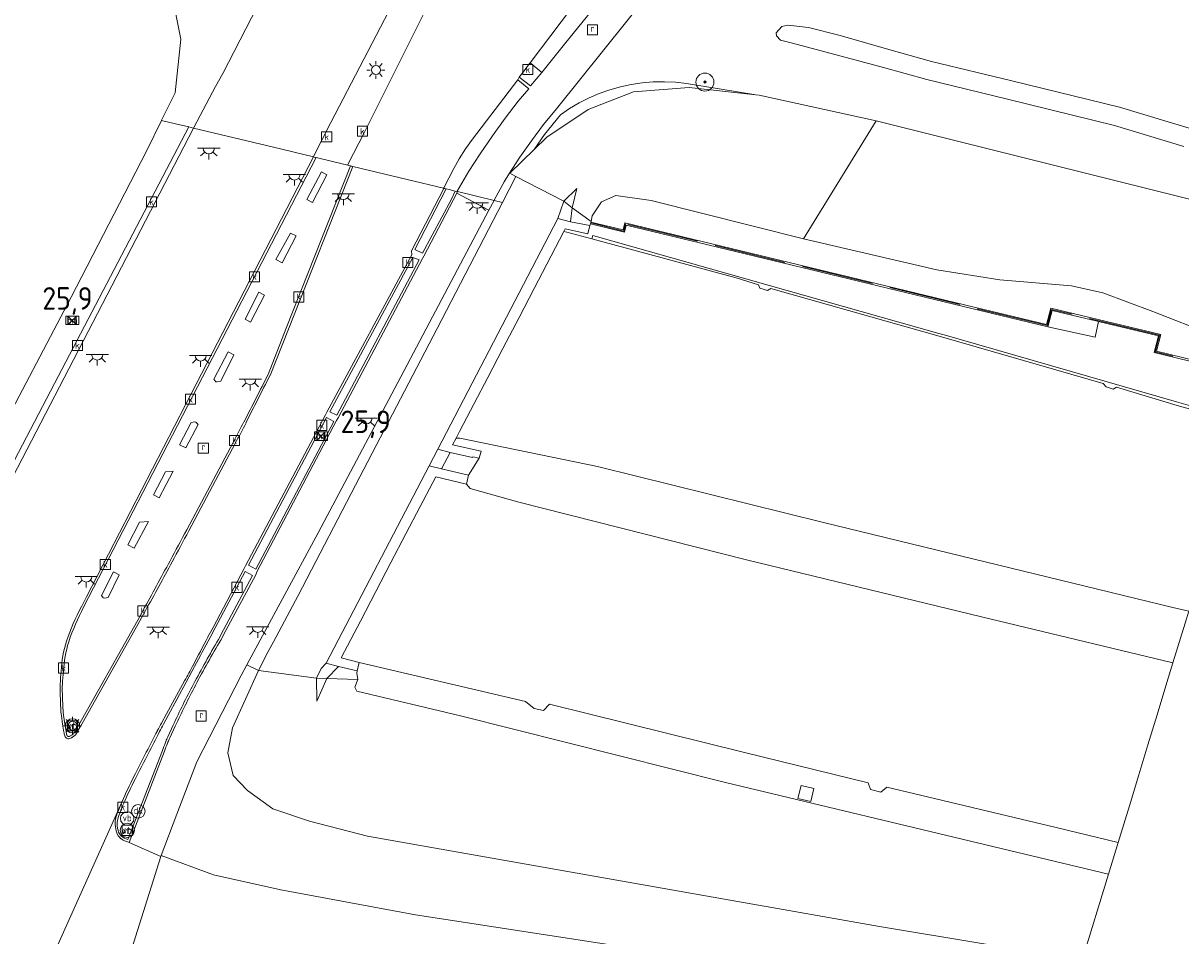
# Model space of a CAD drawing. Header units: metres. Extents: x 125158 to 132124, y 450612 to 454469.
# Tile 156 of 173: x 130520 to 130649, y 453839 to 453941. Entities that reach past the tile are written whole.
import ezdxf
from ezdxf.enums import TextEntityAlignment as Align

# ---------------------------------------------------------------- set-up
doc = ezdxf.new("R2010")
doc.units = ezdxf.units.M
doc.linetypes.add('IE-TERREINAFSCHEIDING', pattern=[10, 8, -2])
doc.layers.get('0').update_dxf_attribs({"color": 8})
for name, color, linetype, lineweight in [('B-XX-BV-GELEIDECONSTRUCTIE-GV', 8, 'Continuous', 18), ('B-XX-GR-BOOM-S', 8, 'Continuous', 25), ('B-XX-IE-MEUBILAIR_WEGMEUBILAIR-S', 8, 'Continuous', 25), ('B-XX-IE-TERREINAFSCHEIDING-G', 8, 'IE-TERREINAFSCHEIDING', 18), ('B-XX-IE-TERREINAFSCHEIDING-GV', 8, 'Continuous', 18), ('B-XX-KL-ET_LS_OV_LICHTMAST-S', 8, 'Continuous', 25), ('B-XX-KW-KUNSTWERK-GV', 8, 'Continuous', 18), ('B-XX-KW-KUNSTWERK_PIJLER-GV', 8, 'Continuous', 18), ('B-XX-OG-TERREIN_CULTUURSCHEIDING-GV', 8, 'Continuous', 18), ('B-XX-OG-WATER-GV', 8, 'Continuous', 18), ('B-XX-OG-WEG-GV', 8, 'Continuous', 18), ('B-XX-RI-GWA_KOLK-S', 8, 'Continuous', 25), ('B-XX-RI-GWA_RIOOLPUT-S', 8, 'Continuous', 25), ('B-XX-VH-VERHARDING_BETONSTRAATSTEEN-GV', 8, 'Continuous', 18), ('B-XX-VW-HECTOMETRERING-S', 8, 'Continuous', 25), ('B-XX-VW-VERKEERSTEKEN_BORD-S', 8, 'Continuous', 25), ('B-XX-VW-VERKEERSTEKEN_DRAAGCONSTRUCTIE-S', 8, 'Continuous', 25), ('B-XX-VW-VRI-S', 8, 'Continuous', 25)]:
    doc.layers.add(name, color=color, linetype=linetype, lineweight=lineweight)
doc.layers.add('TOPOT30', color=1, linetype='Continuous')
doc.styles.add('ISO', font='iso', dxfattribs={"height": 5})
doc.styles.add('NLCS-ISO', font='NLCS-ISO.ttf')

# ---------------------------------------------------------------- blocks, each defined once
blk = doc.blocks.new('SRI-KOLK-SO')
at = {"color": 0, "linetype": 'ByBlock', "lineweight": 18}
blk.add_lwpolyline([(-1.125, -1.125), (1.125, -1.125), (1.125, 1.125), (-1.125, 1.125)], close=True, dxfattribs=at)
at = {"color": 0, "linetype": 'ByBlock', "lineweight": 18, "style": 'NLCS-ISO'}
blk.add_text('k', height=1.5, dxfattribs=at).set_placement((0, 0), align=Align.MIDDLE_CENTER)
blk = doc.blocks.new('SRI-PUT_INSPECTIEPUT_RIOOLPUT-SO')
at = {"color": 0, "linetype": 'ByBlock', "lineweight": 18}
blk.add_lwpolyline([(-1.12, -1.12), (1.12, -1.12), (1.12, 1.12), (-1.12, 1.12)], close=True, dxfattribs=at)
at = {"color": 0, "linetype": 'ByBlock', "lineweight": 18, "style": 'NLCS-ISO'}
blk.add_text('r', height=1.5, dxfattribs=at).set_placement((0, 0.28), align=Align.MIDDLE_CENTER)
blk = doc.blocks.new('SIE-WEG_VERKEERSBORD-SO')
at = {"color": 0, "linetype": 'ByBlock', "lineweight": 18}
blk.add_lwpolyline([(-1.125, -1.125), (1.125, -1.125), (1.125, 1.125), (-1.125, 1.125)], close=True, dxfattribs=at)
at = {"color": 0, "linetype": 'ByBlock', "lineweight": 18, "style": 'NLCS-ISO'}
blk.add_text('vb', height=1.5, dxfattribs=at).set_placement((0, 0), align=Align.MIDDLE_CENTER)
blk = doc.blocks.new('SKL-ET_OV_LICHTPUNT-SO')
at = {"color": 0, "linetype": 'ByBlock', "lineweight": 18}
for points in [[(-1.25, 0), (-2.5, 0)], [(1.25, 0), (2.5, 0)], [(-0.92, -0.85), (-1.83, -1.7)], [(0, -1.25), (0, -2.5)], [(0.92, -0.85), (1.83, -1.7)]]:
    blk.add_lwpolyline(points, dxfattribs=at)
blk.add_lwpolyline([(0, 0), (1.25, 0, -1), (-1.25, 0)], format="xyb", close=True, dxfattribs=at)
blk = doc.blocks.new('SIE-WEG_PAAL_VERKEERSBORD-SO')
at = {"color": 0, "linetype": 'ByBlock', "lineweight": 18}
blk.add_circle((0, 0), 1.5, dxfattribs=at)
at = {"color": 0, "linetype": 'ByBlock', "lineweight": 18, "style": 'NLCS-ISO'}
blk.add_text('vb', height=1.5, dxfattribs=at).set_placement((0, 0.13), align=Align.MIDDLE_CENTER)
blk = doc.blocks.new('SKL-VRI_PAAL-SO')
at = {"lineweight": 18}
blk.add_circle((0, 0), 1.59, dxfattribs=at)
at = {"lineweight": 18, "style": 'NLCS-ISO'}
blk.add_text('vri', height=1.8, dxfattribs=at).set_placement((-0.06, 0.08), align=Align.MIDDLE_CENTER)
blk = doc.blocks.new('SIE-WEG_PAAL_DRUKKNOPPAAL-SO')
at = {"color": 0, "linetype": 'ByBlock', "lineweight": 18}
blk.add_circle((0, 0), 1.5, dxfattribs=at)
at = {"color": 0, "linetype": 'ByBlock', "lineweight": 18, "style": 'NLCS-ISO'}
blk.add_text('dk', height=1.5, dxfattribs=at).set_placement((0, 0.15), align=Align.MIDDLE_CENTER)
blk = doc.blocks.new('SKL-ET_OV_LICHTMAST-SO')
at = {"color": 0, "linetype": 'ByBlock', "lineweight": 18}
for points in [[(-1.25, 0), (-2, 0)], [(-1.41, 1.41), (-0.88, 0.88)], [(0, 2), (0, 1.25)], [(0.88, 0.88), (1.41, 1.41)], [(2, 0), (1.25, 0)], [(-1.41, -1.41), (-0.88, -0.88)], [(0, -1.25), (0, -2)], [(0.88, -0.88), (1.41, -1.41)]]:
    blk.add_lwpolyline(points, dxfattribs=at)
blk.add_circle((0, 0), 1, dxfattribs=at)
blk = doc.blocks.new('SIE-WEG_PAAL_HECTOMETERPAAL-SO')
at = {"color": 0, "linetype": 'ByBlock', "lineweight": 18}
blk.add_lwpolyline([(-1.44375, -0.94375), (1.44375, -0.94375), (1.44375, 0.94375), (-1.44375, 0.94375)], close=True, dxfattribs=at)
at = {"color": 0, "linetype": 'ByBlock', "lineweight": 18, "style": 'NLCS-ISO'}
blk.add_text('hm', height=1.5, dxfattribs=at).set_placement((0, 0), align=Align.MIDDLE_CENTER)
blk = doc.blocks.new('SGR-BOOM_01-SO')
at = {"linetype": 'ByBlock', "lineweight": 18}
h = blk.add_hatch(color=0, dxfattribs=at)
h.dxf.hatch_style = 1
edge = h.paths.add_edge_path()
edge.add_arc((0, 0), 0.25, 0, 360)
at = {"color": 0, "linetype": 'ByBlock', "lineweight": 18}
for radius in [2, 0.25]:
    blk.add_circle((0, 0), radius, dxfattribs=at)
blk = doc.blocks.new('kilometerpaal')
at = {"color": 0}
for p, q in [((-0.44, 0.44), (0.44, -0.44)), ((-0.44, -0.44), (-0.44, 0.44)), ((0.44, 0.44), (-0.44, -0.44)), ((0.44, -0.44), (0.44, 0.44))]:
    blk.add_line(p, q, dxfattribs=at)
at = {"color": 0, "style": 'ISO'}
blk.add_attdef('KILOMETERPAAL', (0.59, 0.87), '', height=2.5, dxfattribs=at)

msp = doc.modelspace()

# ---------------------------------------------------------------- linework, layer by layer
at = {"layer": 'B-XX-BV-GELEIDECONSTRUCTIE-GV'}
for points in [[(130526.96, 453875.77), (130527.52, 453876.85), (130538.51, 453898.11), (130552.83, 453925.77), (130552.63, 453925.81), (130552.53, 453925.84), (130538.31, 453898.28), (130527.29, 453876.9), (130526.73, 453875.82)], [(130547.71, 453901.53), (130549.76, 453906.67), (130556.91, 453924.79), (130556.8, 453924.81), (130556.67, 453924.84), (130549.52, 453906.79), (130547.49, 453901.64)], [(130542.23, 453872.1), (130542.81, 453873.18), (130546.12, 453879.36), (130546.24, 453879.68), (130555.12, 453896.51), (130555.3, 453896.81), (130564.66, 453914.54), (130564.82, 453914.81), (130568.08, 453921.03), (130568.49, 453921.81), (130568.58, 453921.98), (130568.32, 453922.04), (130567.88, 453921.14), (130564.68, 453915.15), (130563.81, 453915.53), (130567.32, 453922.28), (130567.25, 453922.3), (130567.06, 453922.34), (130563.46, 453915.41), (130563.49, 453914.96), (130554.01, 453897.44), (130553.87, 453897.14), (130544.97, 453880.35), (130544.84, 453880.06), (130541.37, 453873.52), (130540.8, 453872.45)], [(130543.61, 453894.09), (130541.42, 453889.96), (130538.45, 453884.37)], [(130538.67, 453884.25), (130541.64, 453889.84), (130543.84, 453893.97)], [(130541.04, 453872.39), (130541.61, 453873.47), (130544.94, 453879.73), (130545.76, 453879.3), (130542.53, 453873.24), (130541.96, 453872.17)], [(130533.58, 453875.39), (130532.99, 453874.32), (130526.07, 453862.02)], [(130526.29, 453861.9), (130533.18, 453874.16), (130533.24, 453874.26), (130533.83, 453875.33)], [(130535.86, 453862.74), (130536.38, 453863.7), (130538.38, 453867.41), (130539.32, 453869.16)], [(130538.21, 453867.58), (130536.2, 453863.92), (130535.63, 453862.88)], [(130524.45, 453864.07), (130524.5, 453863.71), (130524.63, 453862.76)], [(130524.88, 453862.79), (130524.74, 453863.74), (130524.7, 453864.09)], [(130536.94, 453862.64), (130536.35, 453861.36), (130536.27, 453861.18)], [(130536.5, 453861.07), (130536.58, 453861.25), (130537.17, 453862.54)], [(130535.73, 453859.83), (130531.9, 453849.91)], [(130532.05, 453849.61), (130535.96, 453859.74)], [(130530.49, 453851.82), (130530.49, 453851.72), (130530.49, 453851.58)], [(130530.72, 453852.8), (130530.63, 453852.56), (130530.6, 453852.48)], [(130531.05, 453850.09), (130531.09, 453850.05), (130531.11, 453850.03)]]:
    msp.add_lwpolyline(points, dxfattribs=at)
for points in [[(130563.61, 453914.64), (130564.3, 453914.4), (130555.13, 453897.12), (130554.35, 453897.5)], [(130553.98, 453896.85), (130554.81, 453896.42), (130546.14, 453880), (130545.31, 453880.42)]]:
    msp.add_lwpolyline(points, close=True, dxfattribs=at)
at = {"layer": 'B-XX-BV-GELEIDECONSTRUCTIE-GV', "extrusion": (0, 0, -1)}
for centre, radius, start, end in [((-129762.01, 454297.65), 879.66, 206.75546, 207.1395), ((-130398.04, 453971.53), 164.89, 207.1112, 208.0131), ((-130156.8, 454087.35), 432.26, 208.0065, 208.5257), ((-129022.22, 454703.45), 1723.33, 208.50874, 208.71799), ((-130550.88, 453863.25), 26.99, 18.7296, 27.6352), ((-129898.32, 454209.19), 725.38, 207.66075, 207.94524), ((-130539.15, 453867.76), 14.45, 3.4636, 16.6998), ((-130644.63, 453811.41), 119.04, 27.8801, 30.6557), ((-130553.17, 453865.54), 28.6, 3.2828, 6.2119), ((-130389.09, 453949.27), 170.03, 208.0709, 208.7137), ((-130533.43, 453866.69), 8.84, 358.1479, 3.181), ((-130746.11, 453873.78), 221.63, 357.5549, 358.0928), ((-130619.94, 453824.49), 91.09, 24.6855, 27.867), ((-130528.15, 453864.48), 3.47, 353.6218, 357.4284), ((-130546.92, 453866.02), 22.27, 349.3938, 351.6602), ((-130524.57, 453862.83), 1.71, 208.4053, 216.8177), ((-130588.64, 453834.35), 59.94, 27.393, 28.2795), ((-130529.46, 453862.76), 4.52, 344.2115, 349.3075), ((-130525.34, 453861.59), 0.235, 319.1371, 344.7826), ((-130525.3, 453861.56), 0.183, 291.0116, 317.8664), ((-130525.28, 453861.52), 0.137, 267.1793, 291.081), ((-130525.26, 453861.8), 0.414, 247.3682, 266.1992), ((-130525.12, 453862.16), 0.803, 235.8352, 247.6104), ((-130523.92, 453863.89), 2.91, 229.1556, 235.6436), ((-130525.29, 453862.3), 0.815, 217.1002, 228.3186), ((-132438.96, 452877.67), 2142.94, 27.19378, 27.34195), ((-130549.41, 453855.25), 14.17, 22.3372, 24.2793), ((-130584.11, 453841.36), 51.54, 20.8912, 21.9565), ((-130585.65, 453829.9), 59.32, 24.1927, 27.1815), ((-130553.37, 453844.41), 23.92, 19.4551, 24.1801), ((-130532.67, 453851.72), 1.97, 358.3388, 19.4665), ((-130533.9, 453851.76), 3.2, 341.7266, 358.2862), ((-130531.81, 453851.07), 0.996, 309.2807, 341.681), ((-130532.53, 453851.96), 2.14, 287.241, 309.2178)]:
    msp.add_arc(centre, radius, start, end, dxfattribs=at)
at = {"layer": 'B-XX-BV-GELEIDECONSTRUCTIE-GV'}
for centre, radius, start, end in [((129721.63, 454318.1), 925.16, 332.87432, 333.23953), ((130392.13, 453974.65), 171.83, 331.996, 332.8627), ((130033.05, 454153.8), 572.98, 331.54581, 331.93781), ((129075.27, 454675.02), 1663.4, 331.26542, 331.47988), ((130548.23, 453864.26), 24.41, 151.7193, 161.5267), ((129399.96, 454475.79), 1290.79, 331.96778, 332.13028), ((130536.67, 453868.21), 12.19, 161.9117, 177.8604), ((130679.94, 453792.22), 159.47, 149.9101, 151.9573), ((130552.8, 453865.59), 28.48, 173.8106, 176.7782), ((130533.2, 453866.68), 8.85, 176.6981, 181.866), ((130619.1, 453824.91), 90.41, 152.1159, 155.33), ((130739.6, 453873.52), 215.36, 181.897, 182.4511), ((130528.26, 453864.5), 3.84, 182.7266, 186.4578), ((130546.36, 453865.94), 21.96, 188.3315, 190.6566), ((131717.56, 453249.88), 1331.44, 152.62942, 152.85935), ((130573.12, 453842.45), 42.69, 151.4037, 152.742), ((130529.03, 453862.65), 4.32, 190.2704, 195.9012), ((130525.35, 453861.6), 0.495, 196.0206, 221.1578), ((130525.3, 453861.56), 0.426, 221.3067, 248.802), ((130525.28, 453861.49), 0.358, 247.974, 274.5865), ((130525.26, 453861.81), 0.682, 273.8367, 292.192), ((130525.12, 453862.14), 1.03, 292.3978, 304.3121), ((130523.98, 453863.81), 3.06, 304.2896, 311.0416), ((130525.29, 453862.3), 1.06, 311.3567, 322.8572), ((130524.51, 453862.87), 2.02, 323.3838, 331.5519), ((130588.75, 453839.54), 56.77, 158.0878, 159.0603), ((130547.28, 453856.15), 12.11, 155.4548, 157.7805), ((130581.02, 453832.47), 54.28, 152.8423, 156.0818), ((130557.78, 453842.82), 28.85, 156.1528, 158.2278), ((130553.93, 453844.34), 24.71, 158.1957, 159.9758), ((130532.62, 453851.78), 2.14, 160.7537, 178.985), ((130534.54, 453851.85), 4.05, 183.7857, 196.8905), ((130531.8, 453851.01), 1.19, 196.8135, 208.9862), ((130531.83, 453851.03), 1.22, 208.7519, 230.1816), ((130532.58, 453852.01), 2.46, 233.4183, 248.1728), ((130532.64, 453852.2), 2.66, 248.5709, 257.3274)]:
    msp.add_arc(centre, radius, start, end, dxfattribs=at)
at = {"layer": 'B-XX-IE-TERREINAFSCHEIDING-G'}
msp.add_lwpolyline([(130657.86, 453901.32), (130646.19, 453904.16), (130646.67, 453906.01), (130634.64, 453908.89), (130634.16, 453907.08), (130595.28, 453916.46), (130587.24, 453918.39), (130587.06, 453917.6), (130583.38, 453918.5)], dxfattribs=at)
at = {"layer": 'B-XX-IE-TERREINAFSCHEIDING-GV'}
msp.add_lwpolyline([(130657.88, 453901.41), (130646.32, 453904.23), (130646.79, 453906.08), (130634.57, 453909.01), (130634.09, 453907.2), (130626.05, 453909.14), (130587.17, 453918.52), (130586.99, 453917.72), (130583.41, 453918.6), (130583.38, 453918.5), (130583.35, 453918.4), (130587.14, 453917.48), (130587.32, 453918.27), (130595.35, 453916.34), (130634.24, 453906.96), (130634.72, 453908.77), (130639.89, 453907.53), (130646.54, 453905.94), (130646.07, 453904.09), (130657.83, 453901.22)], close=True, dxfattribs=at)
at = {"layer": 'B-XX-KW-KUNSTWERK-GV'}
for points in [[(130581.14, 453918.64), (130579.74, 453918.98), (130566.36, 453893.33), (130567.76, 453892.98), (130570.24, 453892.4), (130570.26, 453892.5), (130570.97, 453892.32), (130571.2, 453893.1), (130568.02, 453893.82), (130568.41, 453894.57), (130568.79, 453895.3), (130570.42, 453898.41), (130571.93, 453901.31), (130573.61, 453904.53), (130575.41, 453907.98), (130577.1, 453911.22), (130580.4, 453917.55), (130580.56, 453917.85), (130583.06, 453917.28), (130583.3, 453918.2)], [(130566.8, 453891.15), (130565.4, 453891.49), (130553.94, 453869.52), (130555.34, 453869.18), (130557.41, 453868.68), (130557.63, 453869.63), (130555.62, 453870.13), (130557.76, 453874.22), (130559.48, 453877.51), (130561.16, 453880.72), (130562.83, 453883.91), (130564.42, 453886.96), (130566.14, 453890.25), (130569.57, 453889.46), (130569.79, 453890.44)]]:
    msp.add_lwpolyline(points, close=True, dxfattribs=at)
at = {"layer": 'B-XX-KW-KUNSTWERK_PIJLER-GV'}
for points in [[(130553.42, 453924.18), (130551.82, 453921.09), (130552.44, 453920.77), (130554.04, 453923.86)], [(130549.98, 453917.37), (130548.37, 453914.42), (130549.06, 453914.07), (130550.6, 453917.05)], [(130546.48, 453910.79), (130544.93, 453907.8), (130545.55, 453907.48), (130547.1, 453910.45)], [(130543.05, 453904.16), (130541.46, 453901.13), (130541.68, 453900.84), (130541.81, 453900.81), (130542.24, 453900.91), (130543.67, 453903.84)], [(130539.36, 453896.37), (130538.93, 453896.29), (130537.65, 453893.83), (130538.33, 453893.47), (130539.72, 453896.07), (130539.45, 453896.35)], [(130536.93, 453890.91), (130536.09, 453890.81), (130534.76, 453888.26), (130535.38, 453887.93)], [(130534.19, 453885.28), (130533.19, 453885.22), (130531.9, 453882.71), (130532.58, 453882.34)], [(130530.31, 453879.68), (130528.95, 453877.05), (130529.16, 453876.8), (130529.32, 453876.76), (130529.72, 453876.85), (130530.93, 453879.35)]]:
    msp.add_lwpolyline(points, close=True, dxfattribs=at)
at = {"layer": 'B-XX-OG-TERREIN_CULTUURSCHEIDING-GV'}
for points in [[(130536.73, 453944.17), (130537.79, 453938.93), (130537.14, 453932.96), (130535.65, 453929.93), (130535.64, 453929.9), (130535.77, 453929.87), (130537.19, 453929.53), (130538.66, 453929.18), (130539.2, 453929.04), (130539.24, 453929.12), (130541.65, 453933.66), (130542.46, 453935.12), (130564.14, 453977.28)], [(130592.66, 453947.54), (130579.57, 453931.18), (130578.15, 453929.44), (130576.79, 453927.65), (130575.5, 453925.81), (130574.27, 453923.93), (130573.75, 453923.08), (130572.66, 453921.03), (130572.64, 453921), (130573.57, 453920.78), (130575.07, 453923.66), (130574.39, 453924.04), (130577.08, 453926.66), (130578.23, 453928.35), (130580.02, 453930.52), (130581.04, 453931.22), (130582.1, 453931.84), (130583.2, 453932.4), (130584.34, 453932.89), (130585.5, 453933.3), (130586.69, 453933.64), (130587.9, 453933.9), (130589.12, 453934.08), (130590.35, 453934.18), (130591.58, 453934.2), (130592.82, 453934.14), (130594.04, 453934), (130601.75, 453932.76), (130602.11, 453932.72), (130615.15, 453929.85), (130651.17, 453920.85)], [(130649.38, 453927.02), (130641.65, 453929.35), (130629.76, 453932.25), (130620.76, 453934.44), (130615.97, 453935.77), (130605.85, 453938.49), (130604.51, 453938.84), (130604.06, 453939.3), (130604.03, 453939.64), (130604.65, 453940.33), (130605.32, 453940.49), (130607.61, 453940.22), (130611.13, 453939.34), (130616.54, 453937.8), (130621.29, 453936.47), (130630.25, 453934.29), (130642.2, 453931.39), (130649.97, 453929.04)]]:
    msp.add_lwpolyline(points, dxfattribs=at)
for points in [[(130576.64, 453936.32), (130577.95, 453935.25), (130580.62, 453938.57), (130583.86, 453942.54), (130586.32, 453945.81), (130588.72, 453949.14), (130592.03, 453953.8), (130592.95, 453955.25), (130592.37, 453960.16), (130591.24, 453957.53), (130590.44, 453955.82), (130589.58, 453954.17), (130588.65, 453952.57), (130587.65, 453951), (130586.58, 453949.47), (130585.97, 453948.66)], [(130575.44, 453934.72), (130576.7, 453933.76), (130577.3, 453934.49), (130577.95, 453935.25), (130576.64, 453936.32), (130576.57, 453936.23), (130576.19, 453935.7)], [(130567.03, 453922.39), (130567.01, 453922.36), (130567.06, 453922.34), (130567.17, 453922.32), (130567.25, 453922.3), (130567.31, 453922.28), (130567.32, 453922.28), (130567.63, 453922.21), (130568.32, 453922.04), (130568.5, 453922), (130568.52, 453922.03), (130569.82, 453924.24), (130571.1, 453926.2), (130572.45, 453928.2), (130573.86, 453930.14), (130575.33, 453932.03), (130576.49, 453933.43), (130575.26, 453934.43), (130570.23, 453927.82), (130569.46, 453926.75), (130568.76, 453925.63), (130568.17, 453924.54)], [(130601.75, 453932.76), (130594.04, 453934), (130592.82, 453934.14), (130591.58, 453934.2), (130590.35, 453934.18), (130589.12, 453934.08), (130587.9, 453933.9), (130586.69, 453933.64), (130585.5, 453933.3), (130584.34, 453932.89), (130583.2, 453932.4), (130582.1, 453931.84), (130581.04, 453931.22), (130580.02, 453930.52), (130578.23, 453928.35), (130577.08, 453926.66), (130578.5, 453928.03), (130583.1, 453931.12), (130588.13, 453933.1), (130594.33, 453933.55)], [(130574.39, 453924.04), (130575.07, 453923.66), (130580.41, 453920.93), (130581.83, 453922.33), (130581.31, 453920.17), (130583.43, 453918.67), (130583.56, 453919.3), (130584.57, 453920.85), (130586.17, 453921.54), (130590.12, 453921), (130607.04, 453916.73), (130615.15, 453929.85), (130602.11, 453932.72), (130601.75, 453932.76), (130594.33, 453933.55), (130588.13, 453933.1), (130583.1, 453931.12), (130578.5, 453928.03), (130577.08, 453926.66)], [(130662.9, 453917.81), (130651.17, 453920.85), (130615.15, 453929.85), (130607.04, 453916.73), (130621.9, 453913.28), (130628.88, 453912.19), (130636.87, 453911.49), (130640.35, 453910.71), (130645.91, 453908.64), (130652.57, 453906.05), (130658.79, 453904.39)], [(130573.57, 453920.78), (130566.32, 453906.77), (130557.71, 453890.25), (130550.85, 453877.08), (130548.09, 453871.91), (130547.52, 453870.83), (130546.41, 453868.74), (130552.88, 453867.87), (130553.38, 453868.94), (130553.94, 453869.52), (130565.4, 453891.49), (130566.36, 453893.33), (130579.74, 453918.98), (130580.41, 453920.93), (130575.07, 453923.66)], [(130581.31, 453920.17), (130581.83, 453922.33), (130580.41, 453920.93)], [(130607.04, 453916.73), (130590.12, 453921), (130586.17, 453921.54), (130584.57, 453920.85), (130583.56, 453919.3), (130583.43, 453918.67), (130583.41, 453918.6), (130586.99, 453917.72), (130587.17, 453918.52), (130626.05, 453909.14), (130634.09, 453907.2), (130634.57, 453909.01), (130646.79, 453906.08), (130646.32, 453904.23), (130657.88, 453901.41), (130658.79, 453904.39), (130652.57, 453906.05), (130645.91, 453908.64), (130640.35, 453910.71), (130636.87, 453911.49), (130628.88, 453912.19), (130621.9, 453913.28)], [(130581.31, 453920.17), (130580.41, 453920.93), (130579.74, 453918.98), (130581.14, 453918.64)], [(130583.43, 453918.67), (130581.31, 453920.17), (130581.14, 453918.64), (130583.3, 453918.2), (130583.35, 453918.4), (130583.38, 453918.5), (130583.41, 453918.6)], [(130639.89, 453907.53), (130634.72, 453908.77), (130634.24, 453906.96), (130639.5, 453905.78)], [(130566.8, 453891.15), (130567.76, 453892.98), (130566.36, 453893.33), (130565.4, 453891.49)], [(130569.79, 453890.44), (130570.97, 453892.32), (130570.26, 453892.5), (130570.24, 453892.4), (130567.76, 453892.98), (130566.8, 453891.15)], [(130552.88, 453867.87), (130546.41, 453868.74), (130543.53, 453862.36), (130543, 453859.56), (130543.6, 453857.06), (130545.22, 453855.38), (130548.03, 453853.35), (130552.11, 453851.97), (130558.56, 453850.28), (130590.08, 453844.74), (130615.5, 453840.26), (130638.06, 453836.51), (130640.98, 453846.07), (130629.06, 453848.91), (130598.39, 453856.26), (130568.91, 453863.68), (130557.37, 453866.41), (130557.13, 453866.86), (130557.48, 453867.72), (130554.04, 453867.84), (130552.9, 453865.33)], [(130554.04, 453867.84), (130555.34, 453869.18), (130553.94, 453869.52), (130553.38, 453868.94), (130552.88, 453867.87)], [(130557.48, 453867.72), (130557.35, 453868.44), (130557.41, 453868.68), (130555.34, 453869.18), (130554.04, 453867.84)], [(130554.04, 453867.84), (130552.88, 453867.87), (130552.9, 453865.33)], [(130606.81, 453855.93), (130606.44, 453854.49), (130607.86, 453854.15), (130608.21, 453855.61)]]:
    msp.add_lwpolyline(points, close=True, dxfattribs=at)
at = {"layer": 'B-XX-OG-WATER-GV'}
msp.add_lwpolyline([(130649.97, 453929.04), (130642.2, 453931.39), (130630.25, 453934.29), (130621.29, 453936.47), (130616.54, 453937.8), (130611.13, 453939.34), (130607.61, 453940.22), (130605.32, 453940.49), (130604.65, 453940.33), (130604.03, 453939.64), (130604.06, 453939.3), (130604.51, 453938.84), (130605.85, 453938.49), (130615.97, 453935.77), (130620.76, 453934.44), (130629.76, 453932.25), (130641.65, 453929.35), (130649.38, 453927.02)], dxfattribs=at)
at = {"layer": 'B-XX-OG-WEG-GV'}
for points in [[(130564.14, 453977.28), (130542.46, 453935.12), (130541.65, 453933.66), (130539.24, 453929.12), (130539.2, 453929.04), (130548.09, 453926.91), (130552.53, 453925.84), (130552.56, 453925.9), (130554.46, 453929.66), (130564.12, 453948.21)], [(130566.39, 453944.96), (130558.21, 453928.59), (130556.38, 453924.99), (130556.35, 453924.92), (130556.73, 453924.83), (130556.8, 453924.81), (130556.91, 453924.79), (130562.96, 453923.33), (130567.01, 453922.36), (130567.03, 453922.39), (130568.17, 453924.54), (130568.76, 453925.63), (130569.46, 453926.75), (130570.23, 453927.82), (130575.26, 453934.43), (130575.44, 453934.72), (130576.19, 453935.7), (130576.57, 453936.23), (130576.64, 453936.32), (130585.97, 453948.66)], [(130583.86, 453942.54), (130580.62, 453938.57), (130577.95, 453935.25), (130577.3, 453934.49), (130576.7, 453933.76), (130575.44, 453934.72), (130575.26, 453934.43), (130576.49, 453933.43), (130575.33, 453932.03), (130573.86, 453930.14), (130572.45, 453928.2), (130571.1, 453926.2), (130569.82, 453924.24), (130568.52, 453922.03), (130568.5, 453922), (130568.58, 453921.98), (130572.64, 453921), (130572.64, 453921), (130572.66, 453921.03), (130573.75, 453923.08), (130574.27, 453923.93), (130575.5, 453925.81), (130576.79, 453927.65), (130578.15, 453929.44), (130579.57, 453931.18), (130592.66, 453947.54)], [(130526.73, 453875.82), (130527.29, 453876.9), (130538.31, 453898.28), (130552.53, 453925.84), (130548.09, 453926.91), (130539.2, 453929.04), (130525.33, 453902.26), (130519.6, 453891.28), (130513.74, 453880.16), (130513.17, 453879.08), (130510.74, 453874.7), (130504.95, 453864.5), (130500.49, 453857.03), (130500.35, 453857.1), (130497.38, 453851.87), (130497.5, 453851.79), (130497.3, 453851.46), (130492.7, 453844), (130492.36, 453843.47), (130489.37, 453838.72), (130481.07, 453825.34)], [(130547.71, 453901.53), (130549.76, 453906.67), (130556.91, 453924.79), (130556.8, 453924.81), (130556.73, 453924.83), (130556.35, 453924.92), (130554.81, 453925.29), (130552.83, 453925.77), (130552.63, 453925.81), (130552.53, 453925.84), (130538.31, 453898.28), (130527.29, 453876.9), (130526.73, 453875.82)], [(130540.8, 453872.45), (130541.37, 453873.52), (130544.84, 453880.06), (130544.97, 453880.35), (130553.87, 453897.14), (130554.01, 453897.44), (130563.49, 453914.96), (130563.46, 453915.41), (130567.06, 453922.34), (130567.01, 453922.36), (130562.96, 453923.33), (130556.91, 453924.79), (130549.76, 453906.67), (130547.71, 453901.53)], [(130542.23, 453872.1), (130542.81, 453873.18), (130546.12, 453879.36), (130546.24, 453879.68), (130555.12, 453896.51), (130555.3, 453896.81), (130564.66, 453914.54), (130564.82, 453914.81), (130568.08, 453921.03), (130568.49, 453921.81), (130568.58, 453921.98), (130568.5, 453922), (130568.32, 453922.04), (130567.63, 453922.21), (130567.32, 453922.28), (130567.31, 453922.28), (130567.25, 453922.3), (130567.17, 453922.32), (130567.06, 453922.34), (130563.46, 453915.41), (130563.49, 453914.96), (130554.01, 453897.44), (130553.87, 453897.14), (130544.97, 453880.35), (130544.84, 453880.06), (130541.37, 453873.52), (130540.8, 453872.45)], [(130545.13, 453869.35), (130553.06, 453884.02), (130561.93, 453900.76), (130572.06, 453919.92), (130568.49, 453921.81), (130568.08, 453921.03), (130564.82, 453914.81), (130564.66, 453914.54), (130555.3, 453896.81), (130555.12, 453896.51), (130546.24, 453879.68), (130546.12, 453879.36), (130542.81, 453873.18), (130542.23, 453872.1)], [(130656.26, 453896.09), (130648.63, 453898.21), (130641.87, 453900.24), (130641.52, 453900.02), (130640.74, 453900.28), (130640.41, 453900.66), (130622.65, 453905.76), (130603.42, 453911.22), (130603.05, 453910.97), (130602.19, 453911.24), (130602.05, 453911.62), (130599.56, 453912.41), (130583.51, 453916.73), (130580.71, 453917.48), (130580.4, 453917.55), (130577.1, 453911.22), (130575.41, 453907.98), (130573.61, 453904.53), (130571.93, 453901.31), (130570.42, 453898.41), (130568.79, 453895.3), (130568.41, 453894.57), (130568.82, 453894.57), (130584.15, 453891.41), (130609.29, 453885.17), (130648.16, 453875.73), (130649.91, 453875.31)], [(130538.67, 453884.25), (130541.64, 453889.84), (130543.84, 453893.97)], [(130543.84, 453893.97), (130541.64, 453889.84), (130538.67, 453884.25)], [(130526.29, 453861.9), (130533.18, 453874.16), (130533.24, 453874.26), (130533.83, 453875.33)], [(130533.83, 453875.33), (130533.24, 453874.26), (130533.18, 453874.16), (130526.29, 453861.9)], [(130535.96, 453859.74), (130532.05, 453849.61), (130535.55, 453848.02), (130535.59, 453848.16), (130537.33, 453852.74), (130539.55, 453858.57), (130544.51, 453868.15), (130545.13, 453869.35)], [(130538.21, 453867.58), (130536.2, 453863.92), (130535.63, 453862.88)], [(130535.63, 453862.88), (130536.2, 453863.92), (130538.21, 453867.58)], [(130524.45, 453864.07), (130524.5, 453863.71), (130524.63, 453862.76)], [(130524.63, 453862.76), (130524.5, 453863.71), (130524.45, 453864.07)], [(130536.5, 453861.07), (130536.58, 453861.25), (130537.17, 453862.54)], [(130537.17, 453862.54), (130536.58, 453861.25), (130536.5, 453861.07)], [(130532.05, 453849.61), (130535.96, 453859.74)], [(130523.12, 453836), (130531.4, 453854.48)], [(130530.49, 453851.82), (130530.49, 453851.72), (130530.49, 453851.58)], [(130530.72, 453852.8), (130530.63, 453852.56), (130530.6, 453852.48)], [(130531.05, 453850.09), (130531.09, 453850.05), (130531.11, 453850.03)], [(130586.31, 453838.09), (130563.89, 453841.53), (130548.91, 453844.33), (130541.43, 453845.98), (130535.59, 453848.16), (130535.55, 453848.02), (130532.11, 453837.1)]]:
    msp.add_lwpolyline(points, dxfattribs=at)
for points in [[(130523.75, 453900.65), (130518.39, 453890.41), (130515.99, 453885.92), (130513, 453880.33), (130512.43, 453879.26), (130510.49, 453875.64), (130499.87, 453857.36), (130500.16, 453857.21), (130500.35, 453857.1), (130500.49, 453857.03), (130504.95, 453864.5), (130510.74, 453874.7), (130513.17, 453879.08), (130513.74, 453880.16), (130519.6, 453891.28), (130525.33, 453902.26), (130539.2, 453929.04), (130538.66, 453929.18)], [(130518.39, 453890.41), (130523.75, 453900.65), (130538.66, 453929.18), (130537.19, 453929.53), (130535.77, 453929.87), (130535.64, 453929.9), (130533.95, 453926.49), (130525.6, 453910.26), (130517.07, 453894.09), (130513.54, 453887.29), (130515.99, 453885.92)], [(130553.42, 453924.18), (130554.04, 453923.86), (130552.44, 453920.77), (130551.82, 453921.09)], [(130572.06, 453919.92), (130572.64, 453921), (130568.58, 453921.98), (130568.49, 453921.81)], [(130545.13, 453869.35), (130546.41, 453868.74), (130547.52, 453870.83), (130548.09, 453871.91), (130550.85, 453877.08), (130557.71, 453890.25), (130566.32, 453906.77), (130573.57, 453920.78), (130572.64, 453921), (130572.64, 453921), (130572.06, 453919.92), (130561.93, 453900.76), (130553.06, 453884.02)], [(130549.98, 453917.37), (130550.6, 453917.05), (130549.06, 453914.07), (130548.37, 453914.42)], [(130634.24, 453906.96), (130595.35, 453916.34), (130587.32, 453918.27), (130587.14, 453917.48), (130583.35, 453918.4), (130583.3, 453918.2), (130583.06, 453917.28), (130580.56, 453917.85), (130580.4, 453917.55), (130580.71, 453917.48), (130583.51, 453916.73), (130583.61, 453917.11), (130622.1, 453906.22), (130622.69, 453906.05), (130648.56, 453898.6), (130656.35, 453896.39), (130656.52, 453896.95), (130657.83, 453901.22), (130646.07, 453904.09), (130646.54, 453905.94), (130639.89, 453907.53), (130639.5, 453905.78)], [(130656.35, 453896.39), (130648.56, 453898.6), (130622.69, 453906.05), (130622.1, 453906.22), (130583.61, 453917.11), (130583.51, 453916.73), (130599.56, 453912.41), (130602.05, 453911.62), (130602.19, 453911.24), (130603.05, 453910.97), (130603.42, 453911.22), (130622.65, 453905.76), (130640.41, 453900.66), (130640.74, 453900.28), (130641.52, 453900.02), (130641.87, 453900.24), (130648.63, 453898.21), (130656.26, 453896.09)], [(130546.48, 453910.79), (130547.1, 453910.45), (130545.55, 453907.48), (130544.93, 453907.8)], [(130543.05, 453904.16), (130543.67, 453903.84), (130542.24, 453900.91), (130541.81, 453900.81), (130541.68, 453900.84), (130541.46, 453901.13)], [(130539.36, 453896.37), (130539.45, 453896.35), (130539.72, 453896.07), (130538.33, 453893.47), (130537.65, 453893.83), (130538.93, 453896.29)], [(130649.91, 453875.31), (130648.16, 453875.73), (130609.29, 453885.17), (130584.15, 453891.41), (130568.82, 453894.57), (130568.41, 453894.57), (130568.02, 453893.82), (130571.2, 453893.1), (130570.97, 453892.32), (130569.79, 453890.44), (130569.57, 453889.46), (130569.97, 453888.98), (130575.4, 453887.45), (130600.73, 453881.03), (130626.84, 453874.69), (130648.16, 453869.56), (130649.51, 453873.99)], [(130536.93, 453890.91), (130535.38, 453887.93), (130534.76, 453888.26), (130536.09, 453890.81)], [(130569.57, 453889.46), (130566.14, 453890.25), (130564.42, 453886.96), (130562.83, 453883.91), (130561.16, 453880.72), (130559.48, 453877.51), (130557.76, 453874.22), (130555.62, 453870.13), (130557.63, 453869.63), (130576.14, 453865.26), (130577.09, 453864.51), (130578.15, 453864.28), (130578.8, 453864.98), (130600.5, 453859.61), (130614.25, 453856.21), (130614.5, 453855.48), (130615.65, 453855.18), (130616.31, 453855.73), (130635.16, 453851.27), (130642.05, 453849.58), (130643.31, 453853.68), (130644.36, 453857.12), (130645.38, 453860.45), (130646.4, 453863.8), (130647.38, 453867), (130648.16, 453869.56), (130626.84, 453874.69), (130600.73, 453881.03), (130575.4, 453887.45), (130569.97, 453888.98)], [(130534.19, 453885.28), (130532.58, 453882.34), (130531.9, 453882.71), (130533.19, 453885.22)], [(130530.31, 453879.68), (130530.93, 453879.35), (130529.72, 453876.85), (130529.32, 453876.76), (130529.16, 453876.8), (130528.95, 453877.05)], [(130546.41, 453868.74), (130545.13, 453869.35), (130544.51, 453868.15), (130539.55, 453858.57), (130537.33, 453852.74), (130535.59, 453848.16), (130541.43, 453845.98), (130548.91, 453844.33), (130563.89, 453841.53), (130586.31, 453838.09), (130610.76, 453834.74), (130636.47, 453831.29), (130638.06, 453836.51), (130615.5, 453840.26), (130590.08, 453844.74), (130558.56, 453850.28), (130552.11, 453851.97), (130548.03, 453853.35), (130545.22, 453855.38), (130543.6, 453857.06), (130543, 453859.56), (130543.53, 453862.36)], [(130642.05, 453849.58), (130635.16, 453851.27), (130616.31, 453855.73), (130615.65, 453855.18), (130614.5, 453855.48), (130614.25, 453856.21), (130600.5, 453859.61), (130578.8, 453864.98), (130578.15, 453864.28), (130577.09, 453864.51), (130576.14, 453865.26), (130557.63, 453869.63), (130557.41, 453868.68), (130557.35, 453868.44), (130557.48, 453867.72), (130557.13, 453866.86), (130557.37, 453866.41), (130568.91, 453863.68), (130598.39, 453856.26), (130629.06, 453848.91), (130640.98, 453846.07)], [(130606.81, 453855.93), (130608.21, 453855.61), (130607.86, 453854.15), (130606.44, 453854.49)]]:
    msp.add_lwpolyline(points, close=True, dxfattribs=at)
for centre, radius, start, end in [((129721.63, 454318.1), 925.16, 332.87432, 333.23953), ((130392.13, 453974.65), 171.83, 331.996, 332.8627), ((130033.05, 454153.8), 572.98, 331.54581, 331.93781), ((129075.27, 454675.02), 1663.4, 331.26542, 331.47988), ((130548.23, 453864.26), 24.41, 151.7193, 161.5267), ((129898.32, 454209.19), 725.38, 332.05476, 332.33925), ((130536.67, 453868.21), 12.19, 161.9117, 177.8604), ((130644.63, 453811.41), 119.04, 149.3443, 152.1199), ((130552.8, 453865.59), 28.48, 173.8106, 176.7782), ((130389.09, 453949.27), 170.03, 331.2863, 331.9291), ((130533.2, 453866.68), 8.85, 176.6981, 181.866), ((130739.6, 453873.52), 215.36, 181.897, 182.4511), ((130619.94, 453824.49), 91.09, 152.133, 155.3145), ((130528.26, 453864.5), 3.84, 182.7266, 186.4578), ((130546.36, 453865.94), 21.96, 188.3315, 190.6566), ((131717.56, 453249.88), 1331.44, 152.62942, 152.85935), ((130573.12, 453842.45), 42.69, 151.4037, 152.742), ((130529.03, 453862.65), 4.32, 190.2704, 195.9012), ((130525.35, 453861.6), 0.495, 196.0206, 221.1578), ((130525.3, 453861.56), 0.426, 221.3067, 248.802), ((130525.28, 453861.49), 0.358, 247.974, 274.5865), ((130525.26, 453861.81), 0.682, 273.8367, 292.192), ((130525.12, 453862.14), 1.03, 292.3978, 304.3121), ((130523.98, 453863.81), 3.06, 304.2896, 311.0416), ((130525.29, 453862.3), 1.06, 311.3567, 322.8572), ((130524.51, 453862.87), 2.02, 323.3838, 331.5519), ((130549.41, 453855.25), 14.17, 155.7207, 157.6628), ((130584.11, 453841.36), 51.54, 158.0435, 159.1088), ((130581.02, 453832.47), 54.28, 152.8423, 156.0818), ((130557.78, 453842.82), 28.85, 156.1528, 158.2278), ((130553.93, 453844.34), 24.71, 158.1957, 159.9758), ((130532.62, 453851.78), 2.14, 160.7537, 178.985), ((130534.54, 453851.85), 4.05, 183.7857, 196.8905), ((130531.8, 453851.01), 1.19, 196.8135, 208.9862), ((130531.83, 453851.03), 1.22, 208.7519, 230.1816), ((130532.58, 453852.01), 2.46, 233.4183, 248.1728), ((130532.64, 453852.2), 2.66, 248.5709, 257.3274)]:
    msp.add_arc(centre, radius, start, end, dxfattribs=at)
at = {"layer": 'B-XX-OG-WEG-GV', "extrusion": (0, 0, -1)}
for centre, radius, start, end in [((-129721.63, 454318.1), 925.16, 206.76047, 207.12568), ((-130392.13, 453974.65), 171.83, 207.1373, 208.004), ((-130033.05, 454153.8), 572.98, 208.06219, 208.45419), ((-129075.27, 454675.02), 1663.4, 208.52012, 208.73458), ((-130548.23, 453864.26), 24.41, 18.4733, 28.2807), ((-129898.32, 454209.19), 725.38, 207.66075, 207.94524), ((-130536.67, 453868.21), 12.19, 2.1396, 18.0883), ((-130644.63, 453811.41), 119.04, 27.8801, 30.6557), ((-130552.8, 453865.59), 28.48, 3.2218, 6.1894), ((-130389.09, 453949.27), 170.03, 208.0709, 208.7137), ((-130533.2, 453866.68), 8.85, 358.134, 3.3019), ((-130739.6, 453873.52), 215.36, 357.5489, 358.103), ((-130619.94, 453824.49), 91.09, 24.6855, 27.867), ((-130528.26, 453864.5), 3.84, 353.5422, 357.2734), ((-130546.36, 453865.94), 21.96, 349.3434, 351.6685), ((-131717.56, 453249.88), 1331.44, 27.14065, 27.37058), ((-130573.12, 453842.45), 42.69, 27.258, 28.5963), ((-130529.03, 453862.65), 4.32, 344.0988, 349.7296), ((-130525.35, 453861.6), 0.495, 318.8422, 343.9794), ((-130525.3, 453861.56), 0.426, 291.198, 318.6933), ((-130525.28, 453861.49), 0.358, 265.4135, 292.026), ((-130525.26, 453861.81), 0.682, 247.808, 266.1633), ((-130525.12, 453862.14), 1.03, 235.6879, 247.6022), ((-130523.98, 453863.81), 3.06, 228.9584, 235.7104), ((-130525.29, 453862.3), 1.06, 217.1428, 228.6433), ((-130524.51, 453862.87), 2.02, 208.4481, 216.6162), ((-130549.41, 453855.25), 14.17, 22.3372, 24.2793), ((-130584.11, 453841.36), 51.54, 20.8912, 21.9565), ((-130581.02, 453832.47), 54.28, 23.9182, 27.1577)]:
    msp.add_arc(centre, radius, start, end, dxfattribs=at)
at = {"layer": 'B-XX-VH-VERHARDING_BETONSTRAATSTEEN-GV'}
msp.add_lwpolyline([(130564.12, 453948.21), (130554.46, 453929.66), (130552.56, 453925.9), (130552.53, 453925.84), (130552.63, 453925.81), (130552.83, 453925.77), (130554.81, 453925.29), (130556.35, 453924.92), (130556.38, 453924.99), (130558.21, 453928.59), (130566.39, 453944.96)], dxfattribs=at)

# ---------------------------------------------------------------- block references
at = {"layer": 'B-XX-GR-BOOM-S', "xscale": 0.5, "yscale": 0.5, "zscale": 0.5}
msp.add_blockref('SGR-BOOM_01-SO', (130596.09, 453934.17), dxfattribs=at)
at = {"layer": 'B-XX-IE-MEUBILAIR_WEGMEUBILAIR-S', "xscale": 0.5, "yscale": 0.5, "zscale": 0.5}
for p in [(130540.9, 453926.8), (130550.42, 453923.9), (130555.87, 453921.72), (130570.76, 453920.75), (130528.49, 453903.88), (130539.99, 453903.76), (130545.51, 453901.13), (130558.43, 453896.77), (130527.27, 453879.19), (130535.26, 453873.56), (130546.34, 453873.59)]:
    msp.add_blockref('SKL-ET_OV_LICHTPUNT-SO', p, dxfattribs=at)
at = {"layer": 'B-XX-KL-ET_LS_OV_LICHTMAST-S', "xscale": 0.5, "yscale": 0.5, "zscale": 0.5}
for p in [(130559.49, 453935.51), (130525.74, 453862.57)]:
    msp.add_blockref('SKL-ET_OV_LICHTMAST-SO', p, dxfattribs=at)
at = {"layer": 'B-XX-RI-GWA_KOLK-S', "xscale": 0.5, "yscale": 0.5, "zscale": 0.5}
for p in [(130576.39, 453935.56), (130557.99, 453928.7), (130554.01, 453928.07), (130534.52, 453920.85), (130563.05, 453914.09), (130545.99, 453912.51), (130550.91, 453910.26), (130526.28, 453904.88), (130538.87, 453898.89), (130553.48, 453895.99), (130543.76, 453894.3), (130529.39, 453880.52), (130544.03, 453877.97), (130533.57, 453875.34), (130524.74, 453869), (130531.34, 453853.5)]:
    msp.add_blockref('SRI-KOLK-SO', p, dxfattribs=at)
at = {"layer": 'B-XX-RI-GWA_RIOOLPUT-S', "xscale": 0.5, "yscale": 0.5, "zscale": 0.5}
for p in [(130583.57, 453939.99), (130540.29, 453893.46), (130540.06, 453863.66)]:
    msp.add_blockref('SRI-PUT_INSPECTIEPUT_RIOOLPUT-SO', p, dxfattribs=at)
at = {"layer": 'B-XX-VW-HECTOMETRERING-S', "xscale": 0.5, "yscale": 0.5, "zscale": 0.5}
for p in [(130525.7, 453907.66), (130553.38, 453894.79)]:
    msp.add_blockref('SIE-WEG_PAAL_HECTOMETERPAAL-SO', p, dxfattribs=at)
at = {"layer": 'B-XX-VW-VERKEERSTEKEN_BORD-S', "xscale": 0.5, "yscale": 0.5, "zscale": 0.5}
for p in [(130525.74, 453862.57), (130531.84, 453850.94)]:
    msp.add_blockref('SIE-WEG_VERKEERSBORD-SO', p, dxfattribs=at)
at = {"layer": 'B-XX-VW-VERKEERSTEKEN_DRAAGCONSTRUCTIE-S', "xscale": 0.5, "yscale": 0.5, "zscale": 0.5}
msp.add_blockref('SIE-WEG_PAAL_VERKEERSBORD-SO', (130531.82, 453852.26), dxfattribs=at)
at = {"layer": 'B-XX-VW-VRI-S', "xscale": 0.5, "yscale": 0.5, "zscale": 0.5}
for name, p in [('SKL-VRI_PAAL-SO', (130525.74, 453862.57)), ('SIE-WEG_PAAL_DRUKKNOPPAAL-SO', (130533.05, 453853.06)), ('SKL-VRI_PAAL-SO', (130531.84, 453850.94))]:
    msp.add_blockref(name, p, dxfattribs=at)
at = {"layer": 'TOPOT30'}
ref = msp.add_blockref('kilometerpaal', (130525.7, 453907.66), dxfattribs=at)
ref.add_attrib('KILOMETERPAAL', '25,9', (130522.38, 453908.86), dxfattribs={"color": 0, "height": 2.5, "style": 'ISO'})
ref = msp.add_blockref('kilometerpaal', (130553.38, 453894.79), dxfattribs=at)
ref.add_attrib('KILOMETERPAAL', '25,9', (130555.56, 453895.14), dxfattribs={"color": 0, "height": 2.5, "style": 'ISO'})

doc.saveas('drawing.dxf')
